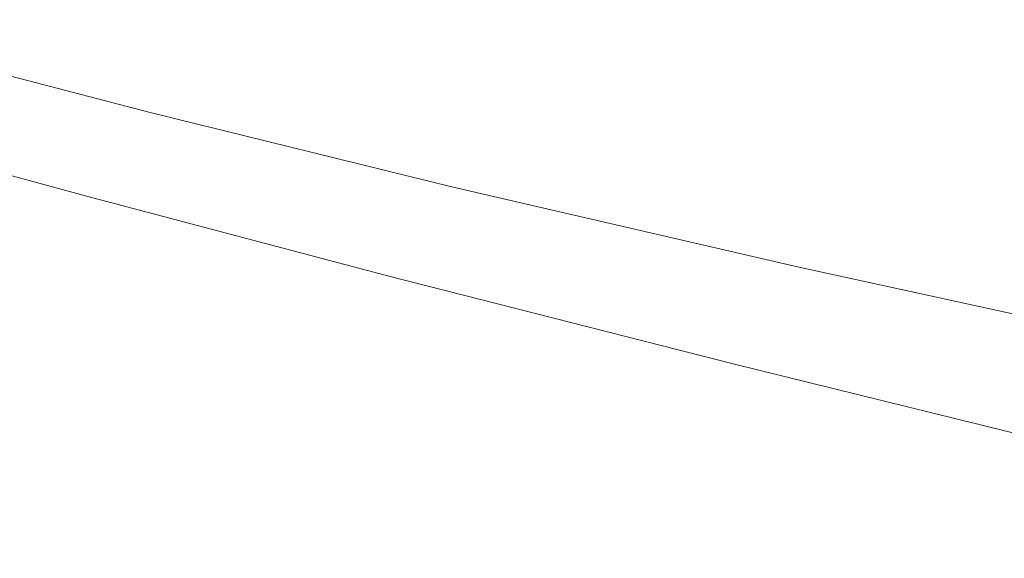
# Model space of a CAD drawing. Header units: millimetres. Extents: x 3925 to 5043, y -86 to 778.
# Tile 66 of 113: x 4725.93 to 4735.12, y 116.44 to 121.48. Entities that reach past the tile are written whole.
import ezdxf

# ---------------------------------------------------------------- set-up
doc = ezdxf.new("R2010")
doc.units = ezdxf.units.MM
doc.header["$LTSCALE"] = 46.255
doc.layers.add('H30K-TOP-COVDXF_CONTINUOUS_LINE', color=7, linetype='CONTINUOUS')

msp = doc.modelspace()

# ---------------------------------------------------------------- linework, layer by layer
at = {"layer": 'H30K-TOP-COVDXF_CONTINUOUS_LINE', "color": 7, "linetype": 'Continuous', "lineweight": 0}
for p, q in [((4729.9732, 119.9128), (4733.188, 119.1686)), ((4729.3848, 119.0782), (4732.5975, 118.2572))]:
    msp.add_line(p, q, dxfattribs=at)
for points in [[(4722.4771, 121.8596), (4724.6727, 121.2523), (4727.1568, 120.6045), (4729.9732, 119.9128)], [(4721.8601, 121.1199), (4724.0716, 120.5016), (4726.5651, 119.823), (4729.3848, 119.0782)], [(4733.188, 119.1686), (4736.8919, 118.3565), (4741.1002, 117.471), (4745.6001, 116.5409), (4750.0373, 115.614), (4754.1983, 114.715)], [(4732.5975, 118.2572), (4736.2953, 117.347), (4740.4948, 116.3545), (4744.9831, 115.3321), (4749.4053, 114.3472), (4753.5485, 113.4263)]]:
    msp.add_lwpolyline(points, dxfattribs=at)

doc.saveas('drawing.dxf')
